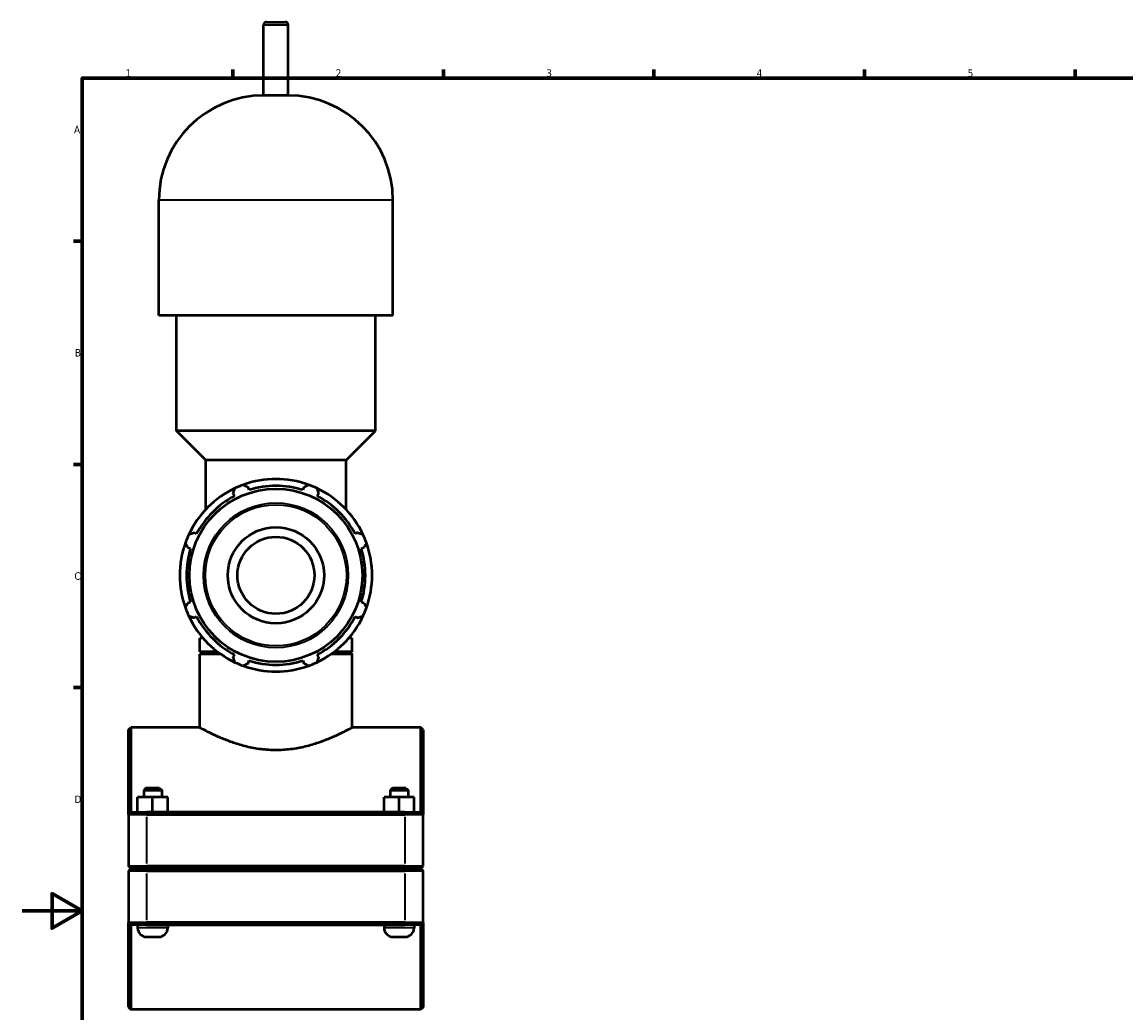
# Model space of a CAD drawing. Header units: millimetres. Extents: x 0 to 1017, y -19 to 1487.
# Tile 2 of 7: x 0 to 367, y 263 to 593. Entities that reach past the tile are written whole.
import ezdxf

# ---------------------------------------------------------------- set-up
doc = ezdxf.new("R2010")
doc.units = ezdxf.units.MM
for name, color, linetype, lineweight in [('Border (ISO)', 7, 'Continuous', 70), ('Visible (ISO)', 7, 'Continuous', 50), ('Visible Narrow (ISO)', 7, 'Continuous', 35)]:
    doc.layers.add(name, color=color, linetype=linetype, lineweight=lineweight)
doc.styles.add('Note Text (ISO)', font='tahoma.ttf')

# ---------------------------------------------------------------- blocks, each defined once
blk = doc.blocks.new('Borders Default Border')
at = {"layer": 'Border (ISO)'}
for p, q in [((70.08, 574), (70.08, 576.9)), ((140.17, 574), (140.17, 576.9)), ((210.25, 574), (210.25, 576.9)), ((280.33, 574), (280.33, 576.9)), ((350.42, 574), (350.42, 576.9)), ((20, 519.75), (17.1, 519.75)), ((20, 445.5), (17.1, 445.5)), ((20, 371.25), (17.1, 371.25))]:
    blk.add_line(p, q, dxfattribs=at)
at = {"layer": 'Border (ISO)', "flags": 128}
for points in [[(20, 20), (20, 574), (821, 574), (821, 20), (20, 20)], [(0, 297), (20, 297), (10, 302.77), (10, 291.23), (20, 297)]]:
    blk.add_lwpolyline(points, dxfattribs=at)
at = {"layer": 'Border (ISO)', "color": 232, "true_color": 0xca0064, "char_height": 2.5, "attachment_point": 7, "style": 'Note Text (ISO)'}
for s, insert in [('1', (34.48, 574.4)), ('2', (104.37, 574.4)), ('3', (174.43, 574.35)), ('4', (244.42, 574.4)), ('5', (314.64, 574.35)), ('A', (17.29, 555.62)), ('B', (17.59, 481.38)), ('C', (17.43, 407.08)), ('D', (17.43, 332.88))]:
    blk.add_mtext(s, dxfattribs=dict(at, insert=insert))

msp = doc.modelspace()

# ---------------------------------------------------------------- linework, layer by layer
at = {"layer": 'Visible (ISO)'}
for p, q in [((80.364, 568.215), (80.364, 591.615)), ((81.364, 592.615), (87.553, 592.615)), ((88.553, 568.215), (88.553, 591.615)), ((88.553, 568.215), (80.364, 568.215)), ((45.507, 495.015), (45.507, 533.358)), ((123.411, 495.015), (123.411, 533.358)), ((123.411, 495.015), (45.507, 495.015)), ((51.349, 456.672), (51.349, 495.015)), ((117.568, 456.672), (117.568, 495.015)), ((117.568, 456.672), (51.349, 456.672)), ((61.087, 446.934), (51.349, 456.672)), ((107.83, 446.934), (117.568, 456.672)), ((107.83, 446.934), (61.087, 446.934)), ((61.087, 430.473), (61.087, 446.934)), ((107.83, 430.473), (107.83, 446.934)), ((75.51, 436.997), (75.221, 437.913)), ((93.696, 437.913), (93.408, 436.997)), ((70.274, 435.864), (70.717, 435.012)), ((98.2, 435.012), (98.643, 435.864)), ((58.061, 422.357), (57.21, 422.8)), ((111.708, 422.8), (110.856, 422.357)), ((55.16, 417.853), (56.076, 417.564)), ((112.841, 417.564), (113.757, 417.853)), ((56.076, 399.666), (55.16, 399.377)), ((113.757, 399.377), (112.841, 399.666)), ((57.21, 394.43), (58.061, 394.873)), ((110.856, 394.873), (111.708, 394.43)), ((60.227, 387.715), (59.14, 387.715)), ((59.14, 383.215), (59.14, 387.715)), ((109.777, 387.715), (108.691, 387.715)), ((109.777, 383.215), (109.777, 387.715)), ((64.995, 383.215), (59.14, 383.215)), ((59.89, 383.115), (59.14, 382.365)), ((59.14, 357.99), (59.14, 382.365)), ((66.157, 382.365), (59.14, 382.365)), ((59.89, 383.115), (65.126, 383.115)), ((64.983, 383.115), (64.983, 383.215)), ((70.717, 382.217), (70.274, 381.366)), ((98.643, 381.366), (98.2, 382.217)), ((109.777, 382.365), (102.76, 382.365)), ((103.791, 383.115), (109.027, 383.115)), ((109.777, 383.215), (103.922, 383.215)), ((103.935, 383.115), (103.935, 383.215)), ((109.027, 383.115), (109.777, 382.365)), ((109.777, 357.99), (109.777, 382.365)), ((75.221, 379.317), (75.51, 380.232)), ((93.408, 380.232), (93.696, 379.317)), ((35.459, 357.24), (36.209, 357.99)), ((35.459, 329.115), (35.459, 357.24)), ((36.209, 357.99), (36.209, 329.865)), ((59.14, 357.99), (36.209, 357.99)), ((132.709, 357.99), (109.777, 357.99)), ((132.709, 329.865), (132.709, 357.99)), ((133.459, 357.24), (132.709, 357.99)), ((133.459, 357.24), (133.459, 329.115)), ((38.443, 329.865), (38.443, 334.865)), ((43.428, 334.865), (38.443, 334.865)), ((41.209, 337.865), (40.459, 337.115)), ((40.459, 337.115), (46.459, 337.115)), ((40.459, 337.115), (40.459, 334.865)), ((45.709, 337.865), (41.209, 337.865)), ((43.428, 329.865), (43.428, 334.865)), ((48.443, 334.865), (43.428, 334.865)), ((45.709, 337.865), (46.459, 337.115)), ((46.459, 337.115), (46.459, 334.865)), ((48.443, 329.865), (48.443, 334.865)), ((48.474, 334.865), (48.443, 334.865)), ((48.474, 329.865), (48.474, 334.865)), ((120.443, 329.865), (120.443, 334.865)), ((125.428, 334.865), (120.443, 334.865)), ((123.209, 337.865), (122.459, 337.115)), ((122.459, 337.115), (128.459, 337.115)), ((122.459, 337.115), (122.459, 334.865)), ((127.709, 337.865), (123.209, 337.865)), ((125.428, 329.865), (125.428, 334.865)), ((130.443, 334.865), (125.428, 334.865)), ((127.709, 337.865), (128.459, 337.115)), ((128.459, 337.115), (128.459, 334.865)), ((130.443, 329.865), (130.443, 334.865)), ((130.474, 334.865), (130.443, 334.865)), ((130.474, 329.865), (130.474, 334.865)), ((36.209, 329.865), (35.459, 329.115)), ((41.559, 329.115), (35.459, 329.115)), ((35.459, 329.115), (35.459, 311.915)), ((36.209, 329.865), (41.559, 329.865)), ((127.359, 329.865), (41.559, 329.865)), ((41.559, 329.115), (127.359, 329.115)), ((127.359, 329.865), (132.709, 329.865)), ((133.459, 329.115), (127.359, 329.115)), ((132.709, 329.865), (133.459, 329.115)), ((133.459, 311.915), (133.459, 329.115)), ((36.209, 311.165), (35.459, 311.915)), ((35.459, 311.915), (41.559, 311.915)), ((36.209, 311.065), (35.459, 310.315)), ((41.559, 310.315), (35.459, 310.315)), ((35.459, 310.315), (35.459, 293.115)), ((41.559, 311.165), (36.209, 311.165)), ((36.209, 311.065), (41.559, 311.065)), ((38.459, 311.165), (38.459, 311.065)), ((127.359, 311.915), (41.559, 311.915)), ((41.559, 311.165), (127.359, 311.165)), ((127.359, 311.065), (41.559, 311.065)), ((41.559, 310.315), (127.359, 310.315)), ((48.459, 311.165), (48.459, 311.065)), ((120.459, 311.165), (120.459, 311.065)), ((127.359, 311.915), (133.459, 311.915)), ((132.709, 311.165), (127.359, 311.165)), ((127.359, 311.065), (132.709, 311.065)), ((133.459, 310.315), (127.359, 310.315)), ((130.459, 311.165), (130.459, 311.065)), ((132.709, 311.165), (133.459, 311.915)), ((132.709, 311.065), (133.459, 310.315)), ((133.459, 293.115), (133.459, 310.315)), ((35.459, 293.115), (41.559, 293.115)), ((35.459, 264.99), (35.459, 293.115)), ((36.209, 292.365), (35.459, 293.115)), ((36.209, 292.365), (36.209, 264.24)), ((41.559, 292.365), (36.209, 292.365)), ((38.459, 292.365), (38.459, 291.365)), ((127.359, 293.115), (41.559, 293.115)), ((41.559, 292.365), (127.359, 292.365)), ((48.459, 292.365), (48.459, 291.365)), ((120.459, 292.365), (120.459, 291.365)), ((127.359, 293.115), (133.459, 293.115)), ((132.709, 292.365), (127.359, 292.365)), ((130.459, 292.365), (130.459, 291.365)), ((132.709, 292.365), (133.459, 293.115)), ((132.709, 264.24), (132.709, 292.365)), ((133.459, 293.115), (133.459, 264.99)), ((41.459, 288.365), (45.459, 288.365)), ((123.459, 288.365), (127.459, 288.365)), ((35.459, 264.99), (36.209, 264.24)), ((133.459, 264.99), (132.709, 264.24)), ((132.709, 264.24), (36.209, 264.24))]:
    msp.add_line(p, q, dxfattribs=at)
for radius in [28.761, 16, 12.8]:
    msp.add_circle((84.459, 408.615), radius, dxfattribs=at)
for centre, radius, start, end in [((81.364, 591.615), 1, 90, 180), ((87.553, 591.615), 1, 0, 90), ((80.364, 533.358), 34.857, 90, 180), ((88.553, 533.358), 34.857, 0, 90), ((84.459, 408.615), 32, 115.20802, 154.79198), ((84.459, 408.615), 32, 109.79198, 115.20802), ((84.459, 408.615), 32, 70.20802, 109.79198), ((84.459, 408.615), 29.76, 72.5, 107.5), ((84.459, 408.615), 32, 64.79198, 70.20802), ((84.459, 408.615), 32, 25.20802, 64.79198), ((84.459, 408.615), 29.76, 117.5, 152.5), ((84.459, 408.615), 29.76, 27.5, 62.5), ((84.459, 408.615), 32, 160.20802, 199.79198), ((84.459, 408.615), 32, 154.79198, 160.20802), ((84.459, 408.615), 32, 19.79198, 25.20802), ((84.459, 408.615), 32, 340.20802, 19.79198), ((84.459, 408.615), 29.76, 162.5, 197.5), ((84.459, 408.615), 29.76, 342.5, 17.5), ((84.459, 408.615), 32, 199.79198, 205.20802), ((84.459, 408.615), 32, 334.79198, 340.20802), ((84.459, 408.615), 32, 205.20802, 244.79198), ((84.459, 408.615), 29.76, 207.5, 242.5), ((84.459, 408.615), 32, 295.20802, 334.79198), ((84.459, 408.615), 29.76, 297.5, 332.5), ((84.459, 408.615), 32, 244.79198, 250.20802), ((84.459, 408.615), 32, 250.20802, 289.79198), ((84.459, 408.615), 29.76, 252.5, 287.5), ((84.459, 408.615), 32, 289.79198, 295.20802), ((41.459, 291.365), 3, 180, 270), ((45.459, 291.365), 3, 270, 0), ((123.459, 291.365), 3, 180, 270), ((127.459, 291.365), 3, 270, 0)]:
    msp.add_arc(centre, radius, start, end, dxfattribs=at)
for points, weights in [([(70.274, 435.864), (70.546, 436.698), (70.83, 437.567)], [1.00139794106, 1.00110742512, 1]), ([(73.623, 438.725), (74.438, 438.311), (75.221, 437.913)], [1, 1.00110742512, 1.00139794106]), ([(93.696, 437.913), (94.479, 438.311), (95.294, 438.725)], [1.00139794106, 1.00110742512, 1]), ([(98.088, 437.567), (98.371, 436.698), (98.643, 435.864)], [1, 1.00110742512, 1.00139794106]), ([(55.506, 422.244), (56.375, 422.527), (57.21, 422.8)], [1, 1.00110742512, 1.00139794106]), ([(111.708, 422.8), (112.542, 422.527), (113.411, 422.244)], [1.00139794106, 1.00110742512, 1]), ([(55.16, 417.853), (54.763, 418.635), (54.349, 419.45)], [1.00139794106, 1.00110742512, 1]), ([(114.568, 419.45), (114.154, 418.635), (113.757, 417.853)], [1, 1.00110742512, 1.00139794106]), ([(54.349, 397.779), (54.763, 398.595), (55.16, 399.377)], [1, 1.00110742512, 1.00139794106]), ([(113.757, 399.377), (114.154, 398.595), (114.568, 397.779)], [1.00139794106, 1.00110742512, 1]), ([(57.21, 394.43), (56.375, 394.702), (55.506, 394.986)], [1.00139794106, 1.00110742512, 1]), ([(113.411, 394.986), (112.542, 394.702), (111.708, 394.43)], [1, 1.00110742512, 1.00139794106]), ([(70.83, 379.662), (70.546, 380.531), (70.274, 381.366)], [1, 1.00110742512, 1.00139794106]), ([(75.221, 379.317), (74.438, 378.919), (73.623, 378.505)], [1.00139794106, 1.00110742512, 1]), ([(95.294, 378.505), (94.479, 378.919), (93.696, 379.317)], [1, 1.00110742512, 1.00139794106]), ([(98.643, 381.366), (98.371, 380.531), (98.088, 379.662)], [1.00139794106, 1.00110742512, 1])]:
    msp.add_rational_spline(points, weights, degree=2, dxfattribs=at)
msp.add_open_spline([(59.14, 357.99), (59.14, 357.99), (59.299, 357.903), (59.956, 357.553), (60.455, 357.289), (61.758, 356.626), (62.564, 356.225), (64.411, 355.358), (65.452, 354.892), (67.663, 353.979), (68.913, 353.497), (71.643, 352.573), (73.122, 352.133), (76.226, 351.386), (77.854, 351.079), (81.155, 350.668), (82.827, 350.564), (86.09, 350.564), (87.762, 350.668), (91.063, 351.079), (92.691, 351.386), (95.795, 352.133), (97.274, 352.573), (100.004, 353.497), (101.254, 353.979), (103.465, 354.892), (104.506, 355.358), (106.353, 356.225), (107.159, 356.626), (108.462, 357.289), (108.961, 357.553), (109.618, 357.903), (109.777, 357.99), (109.777, 357.99)], degree=3, knots=[3.9083694, 3.9083694, 3.9083694, 3.9083694, 4.3959618, 4.3959618, 4.8835541, 4.8835541, 5.3711465, 5.3711465, 5.8587388, 5.8587388, 6.3482388, 6.3482388, 6.8377388, 6.8377388, 7.3272388, 7.3272388, 7.8167388, 7.8167388, 8.3062388, 8.3062388, 8.7957388, 8.7957388, 9.2852388, 9.2852388, 9.7747388, 9.7747388, 10.2623312, 10.2623312, 10.7499235, 10.7499235, 11.2375159, 11.2375159, 11.7251082, 11.7251082, 11.7251082, 11.7251082], dxfattribs=at)
at = {"layer": 'Visible Narrow (ISO)'}
for p, q in [((88.503, 591.615), (80.414, 591.615)), ((122.931, 533.358), (45.986, 533.358)), ((41.559, 329.827), (41.559, 329.152)), ((41.559, 312.775), (41.559, 328.255)), ((127.359, 329.827), (127.359, 329.152)), ((127.359, 328.255), (127.359, 312.775)), ((41.559, 311.202), (41.559, 311.877)), ((41.559, 311.027), (41.559, 310.352)), ((41.559, 293.975), (41.559, 309.455)), ((127.359, 311.202), (127.359, 311.877)), ((127.359, 311.027), (127.359, 310.352)), ((127.359, 309.455), (127.359, 293.975)), ((48.397, 291.365), (38.52, 291.365)), ((41.559, 292.402), (41.559, 293.077)), ((130.397, 291.365), (120.52, 291.365)), ((127.359, 292.402), (127.359, 293.077))]:
    msp.add_line(p, q, dxfattribs=at)
for radius in [24.093, 23.463]:
    msp.add_circle((84.459, 408.615), radius, dxfattribs=at)

# ---------------------------------------------------------------- block references
msp.add_blockref('Borders Default Border', (0, 0))

doc.saveas('drawing.dxf')
